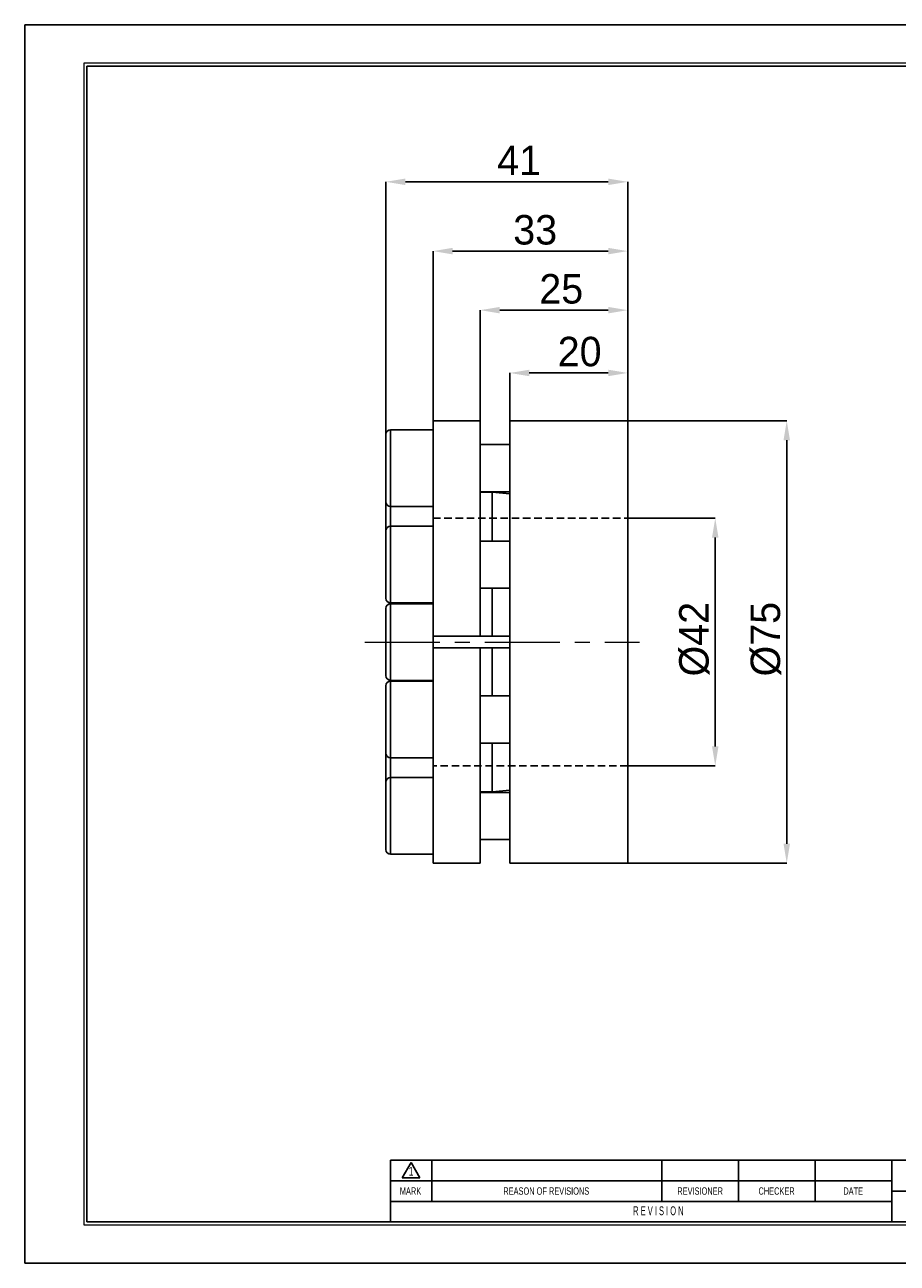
# Model space of a CAD drawing. Header units: millimetres. Extents: x 0 to 297, y 0 to 210.
# Tile 1 of 2: x 0 to 148, y 0 to 210. Entities that reach past the tile are written whole.
import ezdxf
from ezdxf.enums import TextEntityAlignment as Align

# ---------------------------------------------------------------- set-up
doc = ezdxf.new("R2010")
doc.units = ezdxf.units.MM
doc.header["$PDSIZE"] = -1
doc.linetypes.add('CENTERX2', pattern=[20.32, 12.7, -2.54, 2.54, -2.54])
doc.linetypes.add('HIDDEN', pattern=[1.905, 1.27, -0.635])
for name, color, linetype in [('가상선', 2, 'HIDDEN'), ('문자', 7, 'Continuous'), ('중심선', 1, 'CENTERX2')]:
    doc.layers.add(name, color=color, linetype=linetype)
doc.layers.add('치수선', color=5, linetype='Continuous', lineweight=15)
doc.styles.add('SLDTEXTSTYLE0', font='TXT', dxfattribs={"width": 0.75})
doc.styles.add('SLDTEXTSTYLE2', font='TXT', dxfattribs={"width": 0.75, "bigfont": 'bigfont'})
doc.styles.add('SLDTEXTSTYLE8', font='TXT', dxfattribs={"width": 0.633333})
doc.dimstyles.new('SLDDIMSTYLE0', dxfattribs={"dimtxt": 3.5, "dimasz": 3.302, "dimexe": 0, "dimexo": 0.0625, "dimgap": 0.875, "dimtad": 1, "dimrnd": 1e-09, "dimzin": 12, "dimdsep": 46, "dimtxsty": 'SLDTEXTSTYLE0', "dimsah": 1, "dimcen": 0.09, "dimadec": 0, "dimazin": 3, "dimtfac": 1, "dimtofl": 0, "dimtmove": 0, "dimatfit": 3, "dimfxl": 1, "dimfrac": 2, "dimtolj": 1, "dimtzin": 12, "dimarcsym": 0})
doc.dimstyles.new('SLDDIMSTYLE1', dxfattribs={"dimtxt": 3.5, "dimasz": 3.302, "dimexe": 0, "dimexo": 0.0625, "dimgap": 0.875, "dimtad": 1, "dimrnd": 1e-09, "dimzin": 12, "dimdsep": 46, "dimtxsty": 'SLDTEXTSTYLE0', "dimsah": 1, "dimcen": 0.09, "dimadec": 0, "dimazin": 3, "dimtfac": 1, "dimtmove": 0, "dimatfit": 0, "dimfxl": 1, "dimfrac": 2, "dimtolj": 1, "dimtzin": 12, "dimarcsym": 0})

# ---------------------------------------------------------------- blocks, each defined once
blk = doc.blocks.new('AAAA')
at = {"color": 250, "true_color": 0x191924}
for p, q in [((-298.87, 124.28), (-595.87, 124.28)), ((-595.87, 124.28), (-595.87, -85.72)), ((-595.87, -85.72), (-298.87, -85.72))]:
    blk.add_line(p, q, dxfattribs=at)
at = {"lineweight": 0}
for p, q in [((-305.37, 117.78), (-585.87, 117.78)), ((-585.87, 117.78), (-585.87, -79.22)), ((-585.87, -79.22), (-305.37, -79.22))]:
    blk.add_line(p, q, dxfattribs=at)
for p, q in [((-305.87, 117.28), (-585.37, 117.28)), ((-585.37, 117.28), (-585.37, -78.72)), ((-435.87, -68.22), (-533.87, -68.22)), ((-533.87, -68.22), (-533.87, -78.72)), ((-531.87, -71.21), (-530.37, -68.61)), ((-530.37, -68.61), (-528.87, -71.21)), ((-526.87, -68.22), (-526.87, -75.22)), ((-487.87, -68.22), (-487.87, -75.22)), ((-474.87, -68.22), (-474.87, -75.22)), ((-461.87, -68.22), (-461.87, -75.22)), ((-448.87, -68.22), (-448.87, -78.72)), ((-531.87, -71.21), (-528.87, -71.21)), ((-448.87, -71.72), (-533.87, -71.72)), ((-448.87, -75.22), (-533.87, -75.22)), ((-448.87, -73.52), (-435.87, -73.52)), ((-585.37, -78.72), (-305.87, -78.72))]:
    blk.add_line(p, q)
at = {"color": 250, "true_color": 0x191924, "width": 0.75}
for tag, height, style, p in [('TITLE', 2.5, 'SLDTEXTSTYLE2', (-358.7, -62.04)), ('도번', 2.5, 'SLDTEXTSTYLE2', (-344.69, -70.81)), ('필렛', 1.15, 'SLDTEXTSTYLE0', (-416.62, -75.73)), ('SCALE', 1.2, 'SLDTEXTSTYLE0', (-342.09, -76.51)), ('DATE', 1.2, 'SLDTEXTSTYLE0', (-318.85, -76.56)), ('모따기', 1.15, 'SLDTEXTSTYLE0', (-416.62, -78.33))]:
    blk.add_attdef(tag, text='', height=height, dxfattribs=dict(at, style=style)).set_placement(p, align=Align.BOTTOM_LEFT)
at = {"layer": '문자', "attachment_point": 2}
for s, insert, char_height, style in [('1', (-530.38, -69.37), 1.5, 'SLDTEXTSTYLE0'), ('MARK', (-530.48, -72.85), 1.25, 'SLDTEXTSTYLE0'), ('REASON OF REVISIONS', (-507.46, -72.85), 1.25, 'SLDTEXTSTYLE0'), ('REVISIONER', (-481.38, -72.85), 1.25, 'SLDTEXTSTYLE0'), ('CHECKER', (-468.42, -72.85), 1.25, 'SLDTEXTSTYLE0'), ('DATE', (-455.43, -72.85), 1.25, 'SLDTEXTSTYLE0'), ('R E V I S I O N', (-488.46, -76.07), 1.5, 'SLDTEXTSTYLE8')]:
    blk.add_mtext(s, dxfattribs=dict(at, insert=insert, char_height=char_height, style=style))
blk = doc.blocks.new('_D')
at = {"layer": 'Defpoints', "color": 0}
for p in [(102.25, 126.4), (102.25, 84.4), (117.09, 84.4)]:
    blk.add_point(p, dxfattribs=at)
at = {"layer": '치수선', "color": 0, "lineweight": -2}
for p, q in [((102.31, 126.4), (117.09, 126.4)), ((117.09, 123.1), (117.09, 87.7)), ((102.31, 84.4), (117.09, 84.4))]:
    blk.add_line(p, q, dxfattribs=at)
at = {"layer": '치수선', "color": 0}
for points in [[(116.54, 123.1), (117.64, 123.1), (117.09, 126.4)], [(116.54, 87.7), (117.64, 87.7), (117.09, 84.4)]]:
    blk.add_solid(points, dxfattribs=at)
at = {"layer": '치수선', "color": 3, "insert": (110.96, 105.88), "char_height": 5, "attachment_point": 2, "rotation": 90}
blk.add_mtext('\\A1;%%c42', dxfattribs=at)
blk = doc.blocks.new('_D_1')
at = {"layer": 'Defpoints', "color": 0}
for p in [(102.25, 142.9), (102.25, 67.9), (129.21, 67.9)]:
    blk.add_point(p, dxfattribs=at)
at = {"layer": '치수선', "color": 0, "lineweight": -2}
for p, q in [((102.31, 142.9), (129.21, 142.9)), ((129.21, 139.6), (129.21, 71.2)), ((102.31, 67.9), (129.21, 67.9))]:
    blk.add_line(p, q, dxfattribs=at)
at = {"layer": '치수선', "color": 0}
for points in [[(128.66, 139.6), (129.76, 139.6), (129.21, 142.9)], [(128.66, 71.2), (129.76, 71.2), (129.21, 67.9)]]:
    blk.add_solid(points, dxfattribs=at)
at = {"layer": '치수선', "color": 3, "insert": (123.08, 105.88), "char_height": 5, "attachment_point": 2, "rotation": 90}
blk.add_mtext('\\A1;%%c75', dxfattribs=at)
blk = doc.blocks.new('_D_2')
at = {"layer": 'Defpoints', "color": 0}
for p in [(82.25, 151.02), (82.25, 142.9), (102.25, 142.9)]:
    blk.add_point(p, dxfattribs=at)
at = {"layer": '치수선', "color": 0, "lineweight": -2}
for p, q in [((82.25, 142.96), (82.25, 151.02)), ((98.95, 151.02), (85.55, 151.02)), ((102.25, 142.96), (102.25, 151.02))]:
    blk.add_line(p, q, dxfattribs=at)
at = {"layer": '치수선', "color": 0}
for points in [[(85.55, 151.57), (85.55, 150.47), (82.25, 151.02)], [(98.95, 151.57), (98.95, 150.47), (102.25, 151.02)]]:
    blk.add_solid(points, dxfattribs=at)
at = {"layer": '치수선', "color": 3, "insert": (94.1, 157.15), "char_height": 5, "attachment_point": 2}
blk.add_mtext('\\A1;20', dxfattribs=at)
blk = doc.blocks.new('_D_3')
at = {"layer": 'Defpoints', "color": 0}
for p in [(77.25, 161.67), (77.25, 142.9), (102.25, 142.9)]:
    blk.add_point(p, dxfattribs=at)
at = {"layer": '치수선', "color": 0, "lineweight": -2}
for p, q in [((77.25, 142.96), (77.25, 161.67)), ((98.95, 161.67), (80.55, 161.67)), ((102.25, 142.96), (102.25, 161.67))]:
    blk.add_line(p, q, dxfattribs=at)
at = {"layer": '치수선', "color": 0}
for points in [[(80.55, 162.22), (80.55, 161.12), (77.25, 161.67)], [(98.95, 162.22), (98.95, 161.12), (102.25, 161.67)]]:
    blk.add_solid(points, dxfattribs=at)
at = {"layer": '치수선', "color": 3, "insert": (90.98, 167.79), "char_height": 5, "attachment_point": 2}
blk.add_mtext('\\A1;25', dxfattribs=at)
blk = doc.blocks.new('_D_4')
at = {"layer": 'Defpoints', "color": 0}
for p in [(102.25, 171.68), (69.25, 142.9), (102.25, 142.9)]:
    blk.add_point(p, dxfattribs=at)
at = {"layer": '치수선', "color": 0, "lineweight": -2}
for p, q in [((69.25, 142.96), (69.25, 171.68)), ((72.55, 171.68), (98.95, 171.68)), ((102.25, 142.96), (102.25, 171.68))]:
    blk.add_line(p, q, dxfattribs=at)
at = {"layer": '치수선', "color": 0}
for points in [[(72.55, 172.23), (72.55, 171.13), (69.25, 171.68)], [(98.95, 172.23), (98.95, 171.13), (102.25, 171.68)]]:
    blk.add_solid(points, dxfattribs=at)
at = {"layer": '치수선', "color": 3, "insert": (86.56, 177.8), "char_height": 5, "attachment_point": 2}
blk.add_mtext('\\A1;33', dxfattribs=at)
blk = doc.blocks.new('_D_5')
at = {"layer": 'Defpoints', "color": 0}
for p in [(61.25, 183.43), (102.25, 142.9), (61.25, 134.75)]:
    blk.add_point(p, dxfattribs=at)
at = {"layer": '치수선', "color": 0, "lineweight": -2}
for p, q in [((61.25, 134.81), (61.25, 183.43)), ((98.95, 183.43), (64.55, 183.43)), ((102.25, 142.96), (102.25, 183.43))]:
    blk.add_line(p, q, dxfattribs=at)
at = {"layer": '치수선', "color": 0}
for points in [[(64.55, 183.98), (64.55, 182.88), (61.25, 183.43)], [(98.95, 183.98), (98.95, 182.88), (102.25, 183.43)]]:
    blk.add_solid(points, dxfattribs=at)
at = {"layer": '치수선', "color": 3, "insert": (83.83, 189.57), "char_height": 5, "attachment_point": 2}
blk.add_mtext('\\A1;41', dxfattribs=at)

msp = doc.modelspace()

# ---------------------------------------------------------------- linework, layer by layer
for p, q in [((77.25, 142.898), (69.25, 142.898)), ((69.25, 106.398), (69.25, 142.898)), ((77.25, 106.398), (77.25, 142.898)), ((102.25, 142.898), (82.25, 142.898)), ((82.25, 67.898), (82.25, 142.898)), ((102.25, 67.898), (102.25, 142.898)), ((69.25, 141.389), (62.05, 141.389)), ((62.05, 141.389), (62.05, 140.92)), ((62.05, 140.92), (62.05, 128.389)), ((61.25, 140.178), (61.25, 140.589)), ((61.25, 129.189), (61.25, 140.178)), ((82.25, 138.889), (77.25, 138.889)), ((77.25, 130.889), (82.25, 130.889)), ((79.25, 130.788), (77.25, 130.788)), ((82.25, 130.539), (79.25, 130.788)), ((79.25, 122.523), (79.25, 130.788)), ((61.25, 124.223), (61.25, 129.189)), ((62.05, 128.389), (69.25, 128.389)), ((62.05, 128.389), (62.05, 125.023)), ((61.25, 120.157), (61.25, 124.223)), ((69.25, 125.023), (62.05, 125.023)), ((62.05, 125.023), (62.05, 120.386)), ((82.25, 122.523), (77.25, 122.523)), ((61.25, 112.823), (61.25, 120.157)), ((62.05, 120.386), (62.05, 112.023)), ((77.25, 114.523), (82.25, 114.523)), ((79.25, 106.398), (79.25, 114.523)), ((62.05, 112.023), (69.25, 112.023)), ((69.25, 111.898), (62.05, 111.898)), ((62.05, 111.898), (62.05, 98.898)), ((61.25, 99.698), (61.25, 111.098)), ((69.25, 106.398), (77.25, 106.398)), ((69.25, 106.398), (69.25, 104.398)), ((77.25, 106.398), (79.25, 106.398)), ((79.25, 106.398), (82.25, 106.398)), ((77.25, 104.398), (69.25, 104.398)), ((69.25, 67.898), (69.25, 104.398)), ((77.25, 67.898), (77.25, 104.398)), ((79.25, 104.398), (77.25, 104.398)), ((79.25, 96.273), (79.25, 104.398)), ((82.25, 104.398), (79.25, 104.398)), ((62.05, 98.898), (69.25, 98.898)), ((69.25, 98.773), (62.05, 98.773)), ((62.05, 98.773), (62.05, 88.566)), ((61.25, 89.022), (61.25, 97.973)), ((82.25, 96.273), (77.25, 96.273)), ((61.25, 86.573), (61.25, 89.022)), ((62.05, 88.566), (62.05, 85.773)), ((77.25, 88.273), (82.25, 88.273)), ((79.25, 80.008), (79.25, 88.273)), ((61.25, 81.606), (61.25, 86.573)), ((62.05, 85.773), (69.25, 85.773)), ((62.05, 85.773), (62.05, 82.406)), ((69.25, 82.406), (62.05, 82.406)), ((62.05, 82.406), (62.05, 69.421)), ((61.25, 70.206), (61.25, 81.606)), ((77.25, 80.008), (79.25, 80.008)), ((82.25, 79.906), (77.25, 79.906)), ((79.25, 80.008), (82.25, 80.257)), ((77.25, 71.906), (82.25, 71.906)), ((62.05, 69.421), (62.05, 69.406)), ((62.05, 69.406), (69.25, 69.406)), ((69.25, 67.898), (77.25, 67.898)), ((82.25, 67.898), (102.25, 67.898))]:
    msp.add_line(p, q)
for centre, start, end in [((62.05, 140.589), 90, 180), ((62.05, 129.189), 180, 270), ((62.05, 124.223), 90, 180), ((62.05, 112.823), 180, 270), ((62.05, 111.098), 90, 180), ((62.05, 99.698), 180, 270), ((62.05, 97.973), 90, 180), ((62.05, 86.573), 180, 270), ((62.05, 81.606), 90, 180), ((62.05, 70.206), 180, 270)]:
    msp.add_arc(centre, 0.8, start, end)
at = {"layer": '가상선'}
for p, q in [((69.25, 126.398), (102.25, 126.398)), ((102.25, 84.398), (69.25, 84.398))]:
    msp.add_line(p, q, dxfattribs=at)
at = {"layer": '중심선', "linetype": 'CENTERX2', "lineweight": 0}
msp.add_line((57.704, 105.398), (104.25, 105.398), dxfattribs=at)

# ---------------------------------------------------------------- block references
at = {"color": 7, "linetype": 'Continuous'}
msp.add_blockref('AAAA', (595.902, 85.776), dxfattribs=at)

# ---------------------------------------------------------------- dimensions: what is measured, and where the dimension line sits
at = {"layer": '치수선', "color": 5, "true_color": 0x0000ff}
for base, p1, p2, dimstyle, picture, middle in [((61.25, 183.431), (102.25, 142.898), (61.25, 134.748), 'SLDDIMSTYLE0', '_D_5', (83.83, 183.431)), ((102.25, 171.678), (69.25, 142.898), (102.25, 142.898), 'SLDDIMSTYLE0', '_D_4', (86.559, 171.678)), ((77.25, 161.667), (102.25, 142.898), (77.25, 142.898), 'SLDDIMSTYLE0', '_D_3', (90.984, 161.667)), ((82.25, 151.019), (102.25, 142.898), (82.25, 142.898), 'SLDDIMSTYLE1', '_D_2', (94.097, 151.019))]:
    dim = msp.add_linear_dim(base=base, p1=p1, p2=p2, dimstyle=dimstyle, override={"dimtxt": 5, "dimgap": 1, "dimtxsty": 'Standard', "dimclrt": 3}, dxfattribs=at)
    dim.commit()
    dim.dimension.update_dxf_attribs({"geometry": picture, "text_midpoint": middle, "dimtype": 160})
for base, p1, p2, picture, middle in [((129.209, 67.898), (102.25, 142.898), (102.25, 67.898), '_D_1', (129.209, 105.881)), ((117.091, 84.398), (102.25, 126.398), (102.25, 84.398), '_D', (117.091, 105.881))]:
    dim = msp.add_linear_dim(base=base, p1=p1, p2=p2, angle=90, text='%%c<>', dimstyle='SLDDIMSTYLE0', override={"dimtxt": 5, "dimgap": 1, "dimtxsty": 'Standard', "dimclrt": 3}, dxfattribs=at)
    dim.commit()
    dim.dimension.update_dxf_attribs({"geometry": picture, "text_midpoint": middle, "dimtype": 160})

doc.saveas('drawing.dxf')
